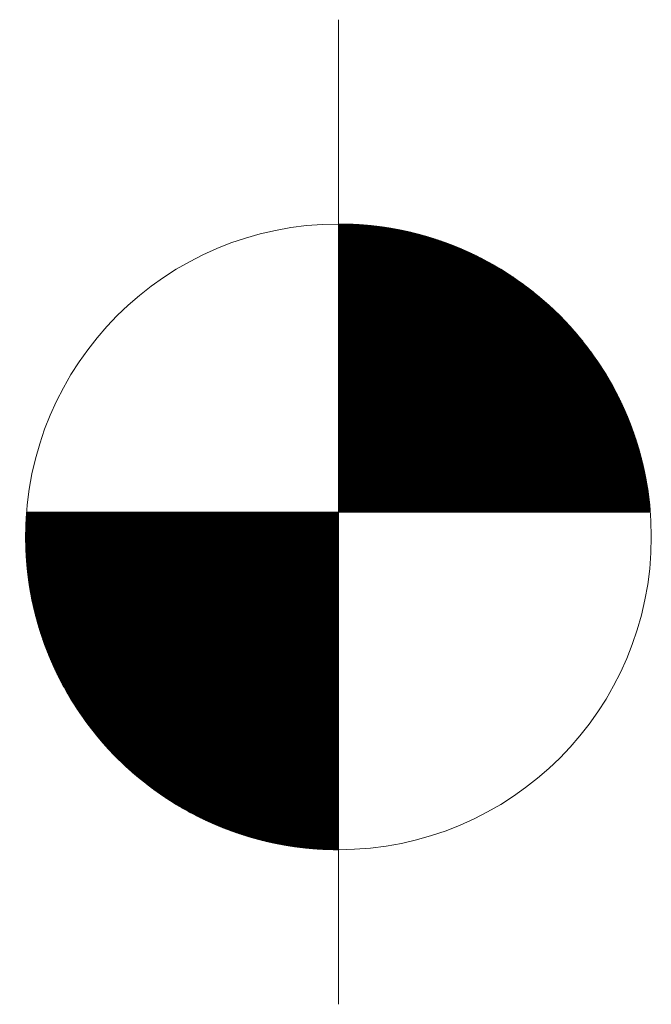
# Model space of a CAD drawing. Header units: inches. Extents: x -122209 to 16959, y -403051 to 8195.
# Tile 1 of 7: x -122209 to -121994, y -403051 to -402716. Entities that reach past the tile are written whole.
import ezdxf

# ---------------------------------------------------------------- set-up
doc = ezdxf.new("R2010")
doc.units = ezdxf.units.IN
doc.header["$MEASUREMENT"] = 0
doc.layers.add('C-DETL-METR', color=1, linetype='Continuous', lineweight=0)

# ---------------------------------------------------------------- blocks, each defined once
blk = doc.blocks.new('AnonymousCell')
at = {"layer": 'C-DETL-METR', "lineweight": 0}
h = blk.add_hatch(dxfattribs=at)
h.set_pattern_fill('DGN_USER1', style=0, pattern_type=2)
h.set_pattern_definition([(0, (-40.75474, -64.593615), (0, 0.068349), []), (315, (-40.75474, -64.593615), (0.048330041, 0.048330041), [])])
edge = h.paths.add_edge_path()
edge.add_arc((-0.02, -8.38), 106.51, 4.5577, 90)
edge.add_line((-0.02, 98.12), (-0.02, 0.08))
edge.add_line((-0.02, 0.08), (106.15, 0.08))
h = blk.add_hatch(dxfattribs=at)
h.set_pattern_fill('DGN_USER1', style=0, pattern_type=2)
h.set_pattern_definition([(0, (-116.78107, -119.210305), (0, 0.068349), []), (315, (-116.78107, -119.210305), (0.04833004, 0.04833004), [])])
edge = h.paths.add_edge_path()
edge.add_arc((-0.02, -8.38), 106.51, 175.4423, 270)
edge.add_line((-0.02, -114.89), (-0.02, 0.08))
edge.add_line((-0.02, 0.08), (-106.19, 0.08))
at = {"layer": 'C-DETL-METR', "color": 7, "lineweight": 0, "ltscale": 2.036599}
blk.add_line((-0.02, 167.68), (-0.02, -167.53), dxfattribs=at)
at = {"layer": 'C-DETL-METR', "color": 7, "lineweight": 0, "ltscale": 2.036599, "flags": 128}
for points in [[(106.15, 0.08, 0.391102), (-0.02, 98.12), (-0.02, 0.08), (106.15, 0.08)], [(-106.19, 0.08, 0.437709), (-0.02, -114.89), (-0.02, 0.08), (-106.19, 0.08)]]:
    blk.add_lwpolyline(points, format="xyb", dxfattribs=at)
at = {"layer": 'C-DETL-METR', "color": 7, "lineweight": 0, "ltscale": 2.036599}
blk.add_circle((-0.02, -8.38), 106.51, dxfattribs=at)

msp = doc.modelspace()

# ---------------------------------------------------------------- block references
at = {"color": 7, "linetype": 'Continuous', "lineweight": 0}
msp.add_blockref('AnonymousCell', (-122100.24, -402883.76, 89.4), dxfattribs=at)

doc.saveas('drawing.dxf')
